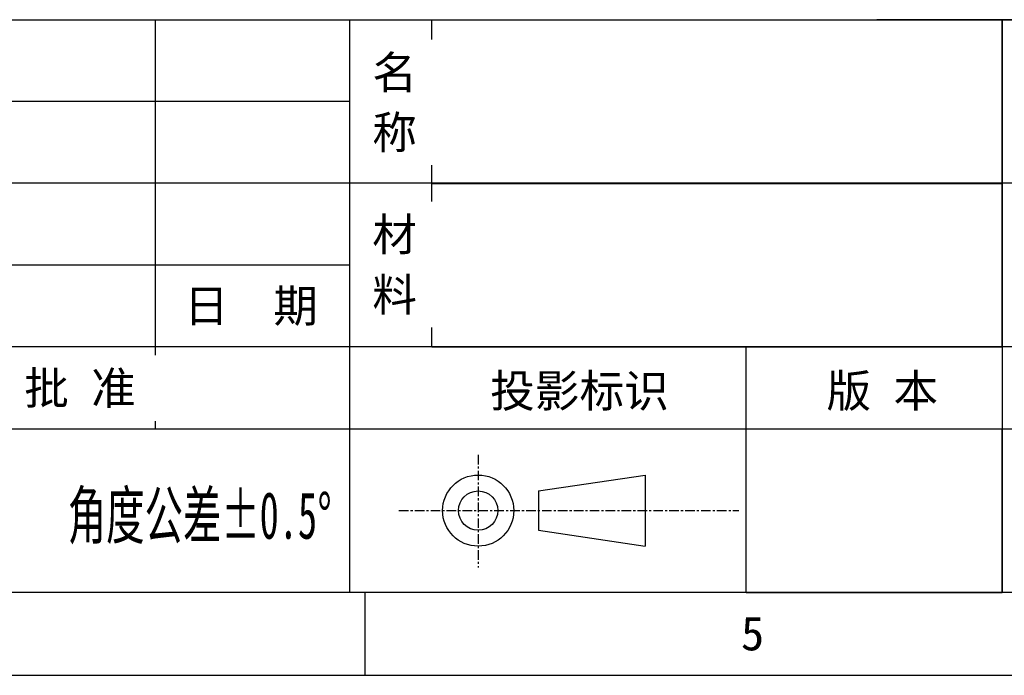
# Model space of a CAD drawing. Header units: millimetres. Extents: x -47 to 199, y -56 to 203.
# Tile 28 of 157: x 97 to 144, y -56 to -25. Entities that reach past the tile are written whole.
import ezdxf

# ---------------------------------------------------------------- set-up
doc = ezdxf.new("R2010")
doc.units = ezdxf.units.MM
doc.header["$LTSCALE"] = 1.21
doc.header["$MEASUREMENT"] = 0
doc.linetypes.add('CENTER', pattern=[0.6, 0.375, -0.075, 0.075, -0.075])
doc.layers.add('____-____46_DXF_FORMAT', color=7, linetype='CONTINUOUS')
doc.styles.add('TEXTSTYLE_2', font='simsun.ttc')
doc.styles.add('TEXTSTYLE_4', font='simsun.ttc', dxfattribs={"width": 0.6})

msp = doc.modelspace()

# ---------------------------------------------------------------- linework, layer by layer
at = {"layer": '____-____46_DXF_FORMAT', "color": 4, "linetype": 'Continuous'}
for p, q in [((44.191, -25.221), (182.994, -25.221)), ((103.765, -25.221), (137.958, -25.221)), ((103.765, -44.62), (103.765, -25.221)), ((116.862, -40.74), (116.862, -25.221)), ((116.862, -25.225), (143.899, -25.225)), ((182.994, -25.221), (137.96, -25.221)), ((143.904, -25.221), (143.904, -52.38)), ((112.982, -29.101), (44.191, -29.101)), ((112.982, -32.98), (44.191, -32.98)), ((182.994, -32.98), (112.982, -32.98)), ((116.862, -32.98), (143.899, -32.98)), ((116.862, -32.984), (143.899, -32.984)), ((112.982, -36.86), (44.191, -36.86)), ((182.994, -40.74), (44.191, -40.74)), ((116.862, -40.74), (143.899, -40.74)), ((131.767, -52.38), (131.767, -40.74)), ((44.191, -44.62), (182.994, -44.62)), ((131.767, -52.38), (131.767, -44.624)), ((131.767, -44.624), (143.903, -44.624)), ((143.903, -52.38), (143.903, -44.624)), ((182.994, -52.38), (-37.153, -52.38)), ((113.692, -52.38), (113.692, -56.311)), ((-46.588, -56.311), (186.925, -56.311))]:
    msp.add_line(p, q, dxfattribs=at)
at = {"layer": '____-____46_DXF_FORMAT', "color": 2, "linetype": 'Continuous'}
for p, q in [((116.862, -32.98), (116.862, -25.225)), ((143.899, -32.98), (143.899, -25.225)), ((116.862, -40.74), (116.862, -32.984)), ((143.899, -40.74), (143.899, -32.984)), ((131.767, -52.38), (143.903, -52.38))]:
    msp.add_line(p, q, dxfattribs=at)
at = {"layer": '____-____46_DXF_FORMAT', "color": 7, "linetype": 'Continuous'}
for p, q in [((121.915, -47.569), (126.971, -46.814)), ((126.971, -46.814), (126.971, -50.186)), ((121.915, -47.569), (121.915, -49.431)), ((121.915, -49.431), (126.971, -50.186))]:
    msp.add_line(p, q, dxfattribs=at)

# ---------------------------------------------------------------- texts
at = {"layer": '____-____46_DXF_FORMAT', "color": 4, "linetype": 'Continuous', "line_spacing_factor": 0.9, "bg_fill": 2}
for s, insert, char_height, width, attachment_point, style in [('名', (114.045, -26.95), 1.552, 2.32796, 1, 'TEXTSTYLE_2'), ('称', (114.045, -29.788), 1.552, 2.32796, 1, 'TEXTSTYLE_2'), ('材', (114.045, -34.626), 1.552, 2.32796, 1, 'TEXTSTYLE_2'), ('料', (114.045, -37.489), 1.552, 2.32796, 1, 'TEXTSTYLE_2'), ('日  期', (105.12, -38.013), 1.552, 9.31184, 1, 'TEXTSTYLE_2'), ('批 准', (100.193, -41.916), 1.552, 6.98388, 2, 'TEXTSTYLE_2'), ('投影标识', (119.632, -42.046), 1.552, 9.31184, 1, 'TEXTSTYLE_2'), ('版 本', (135.571, -42.044), 1.552, 6.98388, 1, 'TEXTSTYLE_2'), ('角度公差±0.5\\Fgdt;{\\Fgdt;~}', (99.61, -47.612), 2.22394, 18.23628, 1, 'TEXTSTYLE_4'), ('5', (131.518, -53.512), 1.617, 1.61664, 1, 'TEXTSTYLE_2')]:
    msp.add_mtext(s, dxfattribs=dict(at, insert=insert, char_height=char_height, width=width, attachment_point=attachment_point, style=style))

# ---------------------------------------------------------------- next in the draw order: linework, layer by layer
at = {"layer": '____-____46_DXF_FORMAT', "color": 4, "linetype": 'Continuous'}
msp.add_line((112.982, -52.38), (112.982, -25.221), dxfattribs=at)
at = {"layer": '____-____46_DXF_FORMAT', "color": 1, "linetype": 'CENTER'}
for p, q in [((119.063, -45.854), (119.063, -51.199)), ((115.306, -48.5), (131.419, -48.5))]:
    msp.add_line(p, q, dxfattribs=at)
at = {"layer": '____-____46_DXF_FORMAT', "color": 7, "linetype": 'Continuous'}
for radius in [1.686, 0.931]:
    msp.add_circle((119.063, -48.5), radius, dxfattribs=at)

doc.saveas('drawing.dxf')
